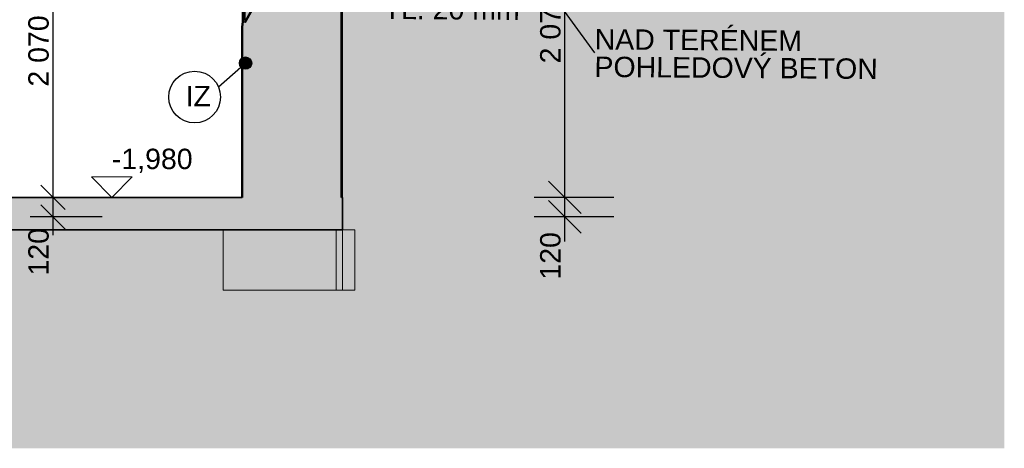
# Model space of a CAD drawing. Header units: millimetres. Extents: x -25478 to 4005, y -8416 to 11348.
# Tile 208 of 256: x -2229 to 3806, y -3519 to -891. Entities that reach past the tile are written whole.
import ezdxf

# ---------------------------------------------------------------- set-up
doc = ezdxf.new("R2010")
doc.units = ezdxf.units.MM
doc.header["$MEASUREMENT"] = 0
doc.linetypes.add('Wipeout_Contour', pattern=[1000, 0, -1000])
for name, color, linetype in [('POHLED ZÁPADNÍ_1_Anotace - SP', 7, 'Continuous'), ('POHLED ZÁPADNÍ_1_Konstrukce - nosné', 7, 'Continuous'), ('POHLED ZÁPADNÍ_1_Konstrukce – Dělicí čáry vrstev', 7, 'Continuous'), ('POHLED ZÁPADNÍ_1_Kóty - SP', 7, 'Continuous'), ('POHLED ZÁPADNÍ_1_Nové_Anotace - SP', 7, 'Continuous'), ('POHLED ZÁPADNÍ_1_Nové_Konstrukce - nosné', 7, 'Continuous'), ('POHLED ZÁPADNÍ_1_Nové_Kresby a obrázky', 7, 'Continuous'), ('POHLED ZÁPADNÍ_1_Nové_Kóty - SP', 7, 'Continuous'), ('POHLED ZÁPADNÍ_1_Nové_Popis', 7, 'Continuous'), ('POHLED ZÁPADNÍ_1_Nové_Situace - terén', 7, 'Continuous'), ('POHLED ZÁPADNÍ_1_Nové_Výplně – Řezové', 7, 'Continuous'), ('POHLED ZÁPADNÍ_1_Situace - terén', 7, 'Continuous'), ('POHLED ZÁPADNÍ_1_Výplně - Povrchové', 7, 'Continuous'), ('POHLED ZÁPADNÍ_1_Výplně – Řezové', 7, 'Continuous')]:
    doc.layers.add(name, color=color, linetype=linetype)
doc.styles.add('GENEROVANÝ_STYL_1', font='txt')
doc.styles.add('GENEROVANÝ_STYL_2', font='txt')

msp = doc.modelspace()

# ---------------------------------------------------------------- hatches: boundary and pattern name
at = {"layer": 'POHLED ZÁPADNÍ_1_Výplně – Řezové', "linetype": 'Continuous', "lineweight": 0, "true_color": 0x353329}
msp.add_hatch(color=250, dxfattribs=at).paths.add_polyline_path([(2226.3, -2700), (3237, -2700), (3237, -180.4), (2226.3, -191.7)])

# ---------------------------------------------------------------- linework, layer by layer
at = {"layer": 'POHLED ZÁPADNÍ_1_Konstrukce – Dělicí čáry vrstev', "color": 251, "linetype": 'Continuous', "lineweight": 20, "true_color": 0x6a6a6a}
msp.add_line((2226.3, -191.7), (2226.3, -2550), dxfattribs=at)
at = {"layer": 'POHLED ZÁPADNÍ_1_Situace - terén', "color": 251, "linetype": 'Continuous', "lineweight": 20, "true_color": 0x6a6a6a}
for p, q in [((3237, -180.4), (3237, -2700)), ((2226.3, -2550), (2226.3, -2700)), ((3237, -2700), (2226.3, -2700))]:
    msp.add_line(p, q, dxfattribs=at)

# ---------------------------------------------------------------- wipeouts: each hides what was drawn before it
at = {"color": 254, "linetype": 'Wipeout_Contour', "lineweight": 0, "ltscale": 15269.930229}
msp.add_wipeout([(-250.7, -2180), (-289.1, -2180), (-289.1, -2550), (-250.5, -2550), (-250.5, 136), (-280, 180.8), (-280, 11.1), (-289.1, 11.1), (-289.1, -80), (-254.2, -80), (-254.2, -1980), (-250.7, -1980)], dxfattribs=at).dxf.layer = 'POHLED ZÁPADNÍ_1_Výplně - Povrchové'

# ---------------------------------------------------------------- next in the draw order: hatches: boundary and pattern name
at = {"layer": 'POHLED ZÁPADNÍ_1_Výplně – Řezové', "linetype": 'Continuous', "lineweight": 0, "true_color": 0x392b0b}
msp.add_hatch(color=38, dxfattribs=at).paths.add_polyline_path([(2226.3, -2550), (2226.3, -41.7), (448, 78.5), (-250.5, 136), (-250.5, -2550)])

# ---------------------------------------------------------------- next in the draw order: linework, layer by layer
at = {"layer": 'POHLED ZÁPADNÍ_1_Situace - terén', "color": 251, "linetype": 'Continuous', "lineweight": 20, "true_color": 0x6a6a6a}
for p in [(-250.5, 136), (2226.3, -2550)]:
    msp.add_line(p, (-250.5, -2550), dxfattribs=at)

# ---------------------------------------------------------------- next in the draw order: wipeouts: each hides what was drawn before it
at = {"color": 254, "linetype": 'Wipeout_Contour', "lineweight": 0, "ltscale": 99674.185194}
msp.add_wipeout([(-10944.1, -1020), (-10974.2, -1020), (-10974.2, -2550), (-289.1, -2550), (-289.1, -2180), (-6687.5, -2180), (-6687.5, -2070), (-7377.5, -2070), (-7377.5, -1020), (-10543.4, -1020), (-10543.4, -2100), (-10944.1, -2100)], dxfattribs=at).dxf.layer = 'POHLED ZÁPADNÍ_1_Výplně - Povrchové'

# ---------------------------------------------------------------- next in the draw order: linework, layer by layer
at = {"layer": 'POHLED ZÁPADNÍ_1_Situace - terén', "color": 7, "linetype": 'Continuous', "lineweight": 20}
for p, q in [((-289.1, -2180), (-289.1, -2550)), ((-10974.2, -2550), (-289.1, -2550)), ((-289.1, -2550), (-250.5, -2550))]:
    msp.add_line(p, q, dxfattribs=at)

# ---------------------------------------------------------------- next in the draw order: wipeouts: each hides what was drawn before it
at = {"color": 254, "linetype": 'Wipeout_Contour', "lineweight": 0, "ltscale": 219704.281392}
msp.add_wipeout([(-18054.6, -3030), (-18054.6, -3518.9), (3805.8, -3518.9), (3805.8, -400.9), (2226.3, -400.9), (2226.3, -39.4), (650.2, 22.9), (648.8, -26.8), (199.5, -26.7), (199.5, -386.7), (-238.7, -386.7), (-228.7, -2180), (-174.7, -2180), (-174.7, -2550), (-982.7, -2550), (-982.7, -2180), (-6687.5, -2180), (-6684.3, -2380), (-7021, -2380), (-7021, -1980), (-9474.9, -10), (-10494.6, -10), (-10494.6, -29.7), (-10494.6, -1020), (-10974.2, -1020), (-10974.2, 380), (-16334.8, 380), (-16334.8, 11.4), (-15099.9, 11.4), (-15136.6, -3030)], dxfattribs=at).dxf.layer = 'POHLED ZÁPADNÍ_1_Situace - terén'

# ---------------------------------------------------------------- next in the draw order: hatches: boundary and pattern name
at = {"layer": 'POHLED ZÁPADNÍ_1_Situace - terén', "linetype": 'Continuous', "lineweight": 13, "true_color": 0xbf7d1a}
h = msp.add_hatch(dxfattribs=at)
h.set_pattern_fill('Zemina_0001', color=32, style=0, pattern_type=2)
h.set_pattern_definition([(45, (0, 0), (-137.8858, 137.8858), []), (45, (-45.96, 45.96), (-275.772, 275.772), []), (45, (-91.92, 91.92), (-275.772, 275.772), []), (135, (-137.886, 137.886), (45.96194, 45.96194), [195, -195])])
h.paths.add_polyline_path([(-18054.6, -3030), (-18054.6, -3518.9), (3805.8, -3518.9), (3805.8, -400.9), (2226.3, -400.9), (2226.3, -39.4), (650.2, 22.9), (648.8, -26.8), (199.5, -26.7), (199.5, -386.7), (-238.7, -386.7), (-228.7, -2180), (-174.7, -2180), (-174.7, -2550), (-982.7, -2550), (-982.7, -2180), (-6687.5, -2180), (-6684.3, -2380), (-7021, -2380), (-7021, -1980), (-9474.9, -10), (-10494.6, -10), (-10494.6, -29.7), (-10494.6, -1020), (-10974.2, -1020), (-10974.2, 380), (-16334.8, 380), (-16334.8, 11.4), (-15099.9, 11.4), (-15136.6, -3030)])
at = {"layer": 'POHLED ZÁPADNÍ_1_Situace - terén', "linetype": 'Continuous', "lineweight": 13}
msp.add_hatch(color=254, dxfattribs=at).paths.add_polyline_path([(-174.7, -2550), (-174.7, -2180), (-982.7, -2180), (-982.7, -2550)])

# ---------------------------------------------------------------- next in the draw order: linework, layer by layer
at = {"layer": 'POHLED ZÁPADNÍ_1_Konstrukce - nosné', "color": 7, "linetype": 'Continuous', "lineweight": 35, "flags": 128}
msp.add_lwpolyline([(-250.7, -2180), (-2556, -2180), (-6687.5, -2180)], dxfattribs=at)
at = {"layer": 'POHLED ZÁPADNÍ_1_Nové_Anotace - SP', "color": 1, "linetype": 'Continuous', "lineweight": 25, "flags": 128}
msp.add_lwpolyline([(833.4, -460.4), (1294.4, -1094.9)], dxfattribs=at)
at = {"layer": 'POHLED ZÁPADNÍ_1_Nové_Kóty - SP', "color": 1, "linetype": 'Continuous', "lineweight": 25}
for p, q in [((1112.4, -1980), (1112.4, 90)), ((1012.4, -1880), (1212.4, -2080)), ((1412.4, -1980), (924.9, -1980)), ((1112.4, -2100), (1112.4, -1980)), ((-2099.6, -2025), (-1949.6, -2175)), ((1012.4, -2000), (1212.4, -2200)), ((-1724.6, -2100), (-2165.2, -2100)), ((-2024.6, -2212.5), (-2024.6, -2100)), ((1412.4, -2100), (924.9, -2100)), ((1112.4, -2250), (1112.4, -2100))]:
    msp.add_line(p, q, dxfattribs=at)
at = {"layer": 'POHLED ZÁPADNÍ_1_Situace - terén', "color": 7, "linetype": 'Continuous', "lineweight": 20, "flags": 128}
msp.add_lwpolyline([(-174.7, -2550), (-982.7, -2550), (-982.7, -2180), (-174.7, -2180)], close=True, dxfattribs=at)

# ---------------------------------------------------------------- next in the draw order: texts
at = {"layer": 'POHLED ZÁPADNÍ_1_Anotace - SP', "color": 1, "linetype": 'Continuous', "lineweight": 25, "char_height": 125, "attachment_point": 4, "rotation": 359.57878, "style": 'GENEROVANÝ_STYL_1'}
for s, insert, line_spacing_factor in [('\\A1;{\\pql;\\fArial|b0|i0|c238|p38;XPS 200\\P\\pql;\\fArial|b0|i0|c238|p38; TL. \\fArial|b0|i0|c238|p38;2\\fArial|b0|i0|c238|p38;0 mm}', (-46.3, -727.2), 0.930826), ('\\A1;{\\pql;\\fArial|b0|i0|c238|p38;NAD TERÉNEM\\P\\pql;\\fArial|b0|i0|c238|p38;POHLEDOVÝ BETON}', (1294.4, -1095.8), 0.809296)]:
    msp.add_mtext(s, dxfattribs=dict(at, insert=insert, line_spacing_factor=line_spacing_factor))
at = {"layer": 'POHLED ZÁPADNÍ_1_Kóty - SP', "color": 1, "linetype": 'Continuous', "lineweight": 25, "char_height": 125, "attachment_point": 7, "rotation": 90, "style": 'GENEROVANÝ_STYL_2'}
for s, insert, width in [('\\A1;{\\pql;\\fArial|b0|i0|c0|p38;2\xa0070}', (1087.4, -1158.7), 427.429), ('\\A1;{\\pql;\\fArial|b0|i0|c0|p38;120}', (-2049.6, -2459.6), 284.572), ('\\A1;{\\pql;\\fArial|b0|i0|c0|p38;120}', (1087.4, -2484.6), 284.572)]:
    msp.add_mtext(s, dxfattribs=dict(at, insert=insert, width=width))

# ---------------------------------------------------------------- next in the draw order: wipeouts: each hides what was drawn before it
at = {"color": 254, "linetype": 'Wipeout_Contour', "lineweight": 0, "ltscale": 35211.264546}
msp.add_wipeout([(-5847.6, -1980), (-4852.7, -1980), (-4852.7, -180), (-3952.8, -180), (-3952.8, -1980), (-866, -1980), (-866, -80), (-840.3, -80), (-840.3, -10), (-5847.6, -10)], dxfattribs=at).dxf.layer = 'POHLED ZÁPADNÍ_1_Výplně - Povrchové'
at = {"color": 254, "linetype": 'Wipeout_Contour', "lineweight": 0, "ltscale": 4526.595843}
msp.add_wipeout([(-256, -80), (-256, -1980), (-254.2, -1980), (-254.2, -80)], dxfattribs=at).dxf.layer = 'POHLED ZÁPADNÍ_1_Výplně - Povrchové'

# ---------------------------------------------------------------- next in the draw order: hatches: boundary and pattern name
at = {"layer": 'POHLED ZÁPADNÍ_1_Nové_Kresby a obrázky', "linetype": 'Continuous', "lineweight": 25}
msp.add_hatch(color=1, dxfattribs=at).paths.add_polyline_path([(-882.2, -1156.9), (-879.4, -1171.2), (-871.2, -1183.4), (-859.1, -1191.5), (-844.7, -1194.4), (-830.4, -1191.5), (-818.2, -1183.4), (-810.1, -1171.2), (-807.2, -1156.9), (-810.1, -1142.5), (-818.2, -1130.3), (-830.4, -1122.2), (-844.7, -1119.4), (-859.1, -1122.2), (-871.2, -1130.3), (-879.4, -1142.5)])
at = {"layer": 'POHLED ZÁPADNÍ_1_Nové_Situace - terén', "linetype": 'Continuous', "lineweight": 0, "true_color": 0xfed4d4}
msp.add_hatch(color=254, dxfattribs=at).paths.add_polyline_path([(-849.4, -907.5), (-375.8, -80), (-245.5, -80), (-238.7, 380), (-585.1, 380), (-585.1, 142.6), (-823.1, 142.6), (-823.1, -10), (-838.7, -10)])
at = {"layer": 'POHLED ZÁPADNÍ_1_Nové_Výplně – Řezové', "linetype": 'Continuous', "lineweight": 0, "true_color": 0xf2b2b2}
msp.add_hatch(color=9, dxfattribs=at).paths.add_polyline_path([(-823.7, -140), (-406, -140), (-406, -80), (-866, -80), (-866, -936.7), (-823.7, -601.7)])
at = {"layer": 'POHLED ZÁPADNÍ_1_Výplně – Řezové', "linetype": 'Continuous', "lineweight": 13}
for points in [[(-406, -140), (-823.7, -140), (-823.7, -601.7), (-866, -936.7), (-866, -1980), (-256, -1980), (-256, -80), (-406, -80)], [(-2556, -2180), (-250.7, -2180), (-250.7, -1980), (-2556, -1980)]]:
    msp.add_hatch(color=254, dxfattribs=at).paths.add_polyline_path(points)

# ---------------------------------------------------------------- next in the draw order: linework, layer by layer
at = {"layer": 'POHLED ZÁPADNÍ_1_Konstrukce - nosné', "color": 7, "linetype": 'Continuous', "lineweight": 50}
for p, q in [((-849.4, -907.5), (-375.8, -80)), ((-256, -80), (-256, -1980))]:
    msp.add_line(p, q, dxfattribs=at)
at = {"layer": 'POHLED ZÁPADNÍ_1_Konstrukce - nosné', "color": 7, "linetype": 'Continuous', "lineweight": 35}
for q in [(-256, -1980), (-250.7, -2180)]:
    msp.add_line((-250.7, -1980), q, dxfattribs=at)
at = {"layer": 'POHLED ZÁPADNÍ_1_Konstrukce - nosné', "color": 7, "linetype": 'Continuous', "lineweight": 50, "flags": 128}
msp.add_lwpolyline([(-823.7, -140), (-823.7, -601.7), (-866, -936.7), (-866, -1980)], dxfattribs=at)
at = {"layer": 'POHLED ZÁPADNÍ_1_Konstrukce - nosné', "color": 7, "linetype": 'Continuous', "lineweight": 35, "flags": 128}
msp.add_lwpolyline([(-866, -1980), (-2556, -1980), (-5847.6, -1980)], dxfattribs=at)
at = {"layer": 'POHLED ZÁPADNÍ_1_Kóty - SP', "color": 154, "linetype": 'Continuous', "lineweight": 13}
for p, q in [((-1664.2, -1980), (-1789.2, -1855)), ((-1789.2, -1855), (-1539.2, -1855)), ((-1539.2, -1855), (-1664.2, -1980)), ((-1664.2, -1980), (-1757.9, -1980)), ((-1664.2, -1980), (-1364.2, -1980))]:
    msp.add_line(p, q, dxfattribs=at)
at = {"layer": 'POHLED ZÁPADNÍ_1_Nové_Konstrukce - nosné', "color": 1, "linetype": 'Continuous', "lineweight": 25}
msp.add_line((-866, -80), (-866, -936.7), dxfattribs=at)
at = {"layer": 'POHLED ZÁPADNÍ_1_Nové_Kresby a obrázky', "color": 1, "linetype": 'Continuous', "lineweight": 25}
msp.add_line((-1011.4, -1301.6), (-873, -1181.4), dxfattribs=at)
msp.add_circle((-844.7, -1156.9), 37.5, dxfattribs=at)
at = {"layer": 'POHLED ZÁPADNÍ_1_Nové_Kóty - SP', "color": 1, "linetype": 'Continuous', "lineweight": 25}
for p, q in [((-2024.6, -1980), (-2024.6, 90)), ((-2099.6, -1905), (-1949.6, -2055)), ((-1724.6, -1980), (-2165.2, -1980)), ((-2024.6, -2100), (-2024.6, -1980))]:
    msp.add_line(p, q, dxfattribs=at)
at = {"layer": 'POHLED ZÁPADNÍ_1_Nové_Popis', "color": 1, "linetype": 'Continuous', "lineweight": 25}
msp.add_circle((-1156.9, -1364.8), 158.6, dxfattribs=at)
at = {"layer": 'POHLED ZÁPADNÍ_1_Nové_Situace - terén', "color": 1, "linetype": 'Continuous', "lineweight": 25, "flags": 128}
msp.add_lwpolyline([(-849.4, -907.5), (-375.8, -80), (-245.5, -80), (-238.7, 380), (-585.1, 380), (-585.1, 142.6), (-823.1, 142.6), (-823.1, -10), (-838.7, -10)], close=True, dxfattribs=at)

# ---------------------------------------------------------------- next in the draw order: texts
at = {"layer": 'POHLED ZÁPADNÍ_1_Konstrukce - nosné', "color": 1, "linetype": 'Continuous', "lineweight": 25, "insert": (-1134.4, -1421.6), "char_height": 125, "attachment_point": 8, "style": 'GENEROVANÝ_STYL_1'}
msp.add_mtext('\\A1;{\\pqc;\\fArial|b0|i0|c238|p38;IZ}', dxfattribs=at)
at = {"layer": 'POHLED ZÁPADNÍ_1_Kóty - SP', "color": 1, "linetype": 'Continuous', "lineweight": 25, "insert": (-2049.6, -1301), "char_height": 125, "width": 427.429, "attachment_point": 7, "rotation": 90, "style": 'GENEROVANÝ_STYL_2'}
msp.add_mtext('\\A1;{\\pql;\\fArial|b0|i0|c0|p38;2\xa0070}', dxfattribs=at)
at = {"layer": 'POHLED ZÁPADNÍ_1_Kóty - SP', "color": 154, "linetype": 'Continuous', "lineweight": 13, "insert": (-1664.2, -1830), "char_height": 125, "width": 484.572, "attachment_point": 7, "style": 'GENEROVANÝ_STYL_2'}
msp.add_mtext('\\A1;{\\pql;\\fArial|b0|i0|c0|p38;-1,980}', dxfattribs=at)

doc.saveas('drawing.dxf')
